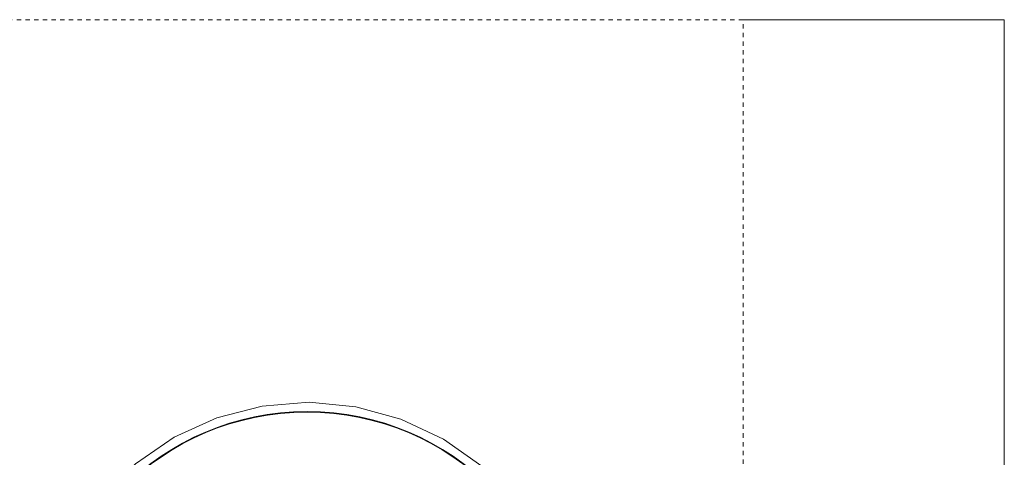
# Model space of a CAD drawing. Header units: inches. Extents: x 102 to 2483, y -110 to 488.
# Tile 9 of 30: x 1284 to 1307, y 154 to 165. Entities that reach past the tile are written whole.
import ezdxf

# ---------------------------------------------------------------- set-up
doc = ezdxf.new("R2010")
doc.units = ezdxf.units.IN
doc.header["$MEASUREMENT"] = 0
doc.linetypes.add('Dash 1_16_', pattern=[0.125, 0.0625, -0.0625])
doc.layers.add('P-SANR-FIXT', color=6, linetype='Continuous', lineweight=9)

# ---------------------------------------------------------------- blocks, each defined once
blk = doc.blocks.new('SSG_Safety_Station_Shower_Eyewash_PLA_3_ - Default-3066068-Domestic Water Floor Plan')
at = {"layer": 'P-SANR-FIXT', "color": 11}
for p, q in [((-15, 6), (15, 6)), ((-15, 0), (-15, 6))]:
    blk.add_line(p, q, dxfattribs=at)
at = {"layer": 'P-SANR-FIXT', "color": 11, "linetype": 'Dash 1_16_'}
for p, q in [((15, 0), (-15, 0)), ((-15, 0), (-15, -48))]:
    blk.add_line(p, q, dxfattribs=at)
at = {"layer": 'P-SANR-FIXT', "color": 11, "flags": 128}
blk.add_lwpolyline([(0, -3.812), (-1.074, -3.906), (-2.115, -4.183), (-3.093, -4.637), (-3.978, -5.253), (-4.743, -6.012), (-5.365, -6.892), (-5.826, -7.867), (-6.111, -8.906), (-6.212, -9.98), (-6.126, -11.054), (-5.856, -12.098), (-5.41, -13.079), (-4.8, -13.968), (-4.047, -14.738), (-3.171, -15.367), (-2.2, -15.834), (-1.162, -16.127), (-0.09, -16.236), (0, -16.237)], dxfattribs=at)
at = {"layer": 'P-SANR-FIXT', "color": 11}
for radius in [6.001, 5.986]:
    blk.add_arc((0, -10.025), radius, 90, 270, dxfattribs=at)

msp = doc.modelspace()

# ---------------------------------------------------------------- block references
at = {"layer": 'P-SANR-FIXT', "color": 11, "rotation": 269.9999999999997}
msp.add_blockref('SSG_Safety_Station_Shower_Eyewash_PLA_3_ - Default-3066068-Domestic Water Floor Plan', (1300.552, 149.54), dxfattribs=at)

doc.saveas('drawing.dxf')
